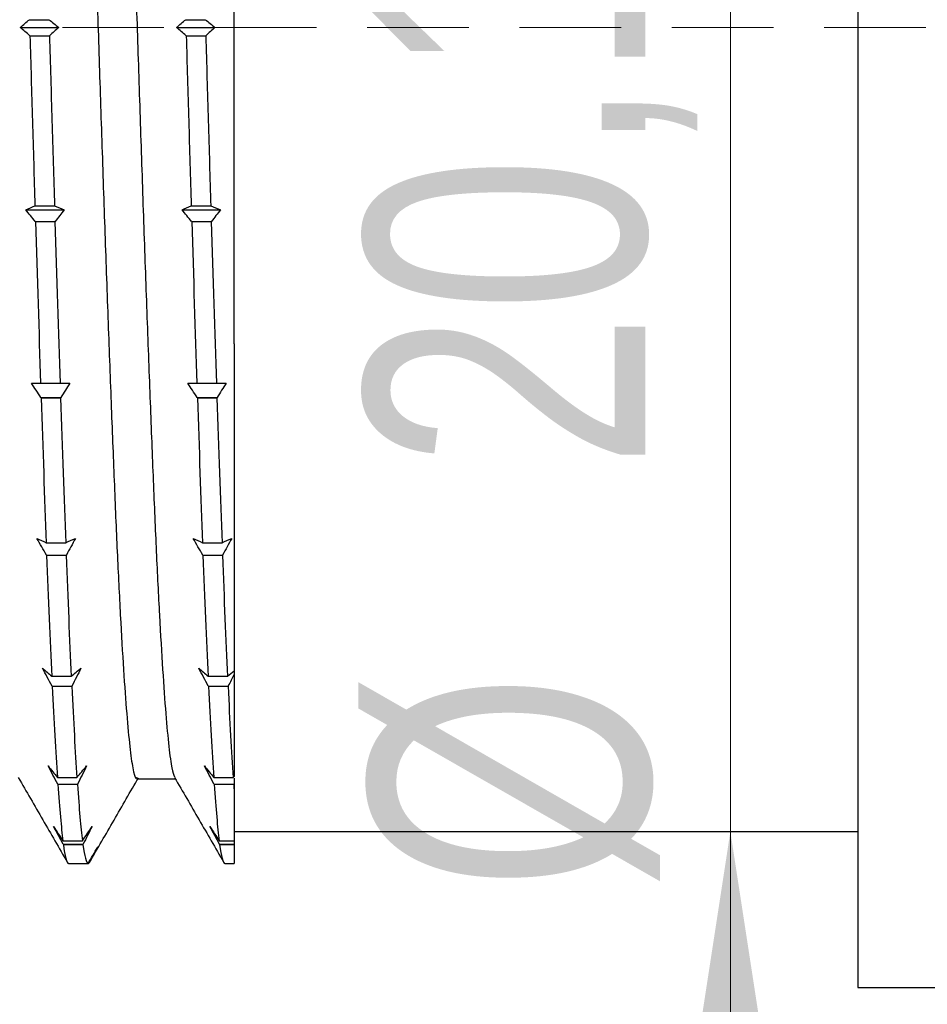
# Model space of a CAD drawing. Header units: millimetres. Extents: x 0 to 420, y 0 to 297.
# Tile 7 of 67: x 124 to 135, y 137 to 149. Entities that reach past the tile are written whole.
import ezdxf

# ---------------------------------------------------------------- set-up
doc = ezdxf.new("R2010")
doc.units = ezdxf.units.MM
doc.linetypes.add('HIDDEN', pattern=[1.905, 1.27, -0.635])
doc.styles.add('SLDTEXTSTYLE1', font='TXT', dxfattribs={"width": 0.75})
doc.dimstyles.new('SLDDIMSTYLE1', dxfattribs={"dimtxt": 3.5, "dimasz": 3.302, "dimexe": 0, "dimexo": 0.0625, "dimgap": 0.875, "dimtad": 1, "dimrnd": 1e-09, "dimzin": 12, "dimdsep": 46, "dimtxsty": 'SLDTEXTSTYLE1', "dimsah": 1, "dimcen": 0.09, "dimadec": 0, "dimazin": 3, "dimtfac": 1, "dimtmove": 0, "dimatfit": 0, "dimfxl": 0, "dimfrac": 2, "dimtolj": 1, "dimtzin": 12, "dimarcsym": 0})

# ---------------------------------------------------------------- blocks, each defined once
blk = doc.blocks.new('_D_57')
at = {"color": 7, "linetype": 'Continuous', "lineweight": 0}
for p, q in [((114.289, 143.776), (114.289, 179.937)), ((140.469, 159.373), (140.469, 179.937)), ((114.289, 178.937), (140.469, 178.937))]:
    blk.add_line(p, q, dxfattribs=at)
at = {"color": 7, "linetype": 'Continuous', "lineweight": 18}
for points in [[(114.289, 178.937), (117.591, 178.429), (117.591, 179.445)], [(140.469, 178.937), (137.167, 179.445), (137.167, 178.429)]]:
    blk.add_solid(points, dxfattribs=at)
at = {"color": 7, "linetype": 'Continuous', "lineweight": 18, "insert": (121.887, 183.449), "char_height": 3.5, "attachment_point": 1, "style": 'SLDTEXTSTYLE1'}
blk.add_mtext('26,18', dxfattribs=at)
blk = doc.blocks.new('_D_59')
at = {"color": 7, "linetype": 'Continuous', "lineweight": 0}
for p, q in [((140.469, 139.373), (140.469, 128.577)), ((135.939, 136.373), (135.939, 128.577)), ((135.939, 129.577), (129.589, 129.577)), ((140.469, 129.577), (135.939, 129.577)), ((140.469, 129.577), (149.711, 129.577))]:
    blk.add_line(p, q, dxfattribs=at)
at = {"color": 7, "linetype": 'Continuous', "lineweight": 18}
for points in [[(135.939, 129.577), (132.637, 130.085), (132.637, 129.069)], [(140.469, 129.577), (143.771, 129.069), (143.771, 130.085)]]:
    blk.add_solid(points, dxfattribs=at)
at = {"color": 7, "linetype": 'Continuous', "lineweight": 18, "insert": (140.66, 134.088), "char_height": 3.5, "attachment_point": 1, "style": 'SLDTEXTSTYLE1'}
blk.add_mtext('4,53', dxfattribs=at)
blk = doc.blocks.new('_D_62')
at = {"color": 7, "linetype": 'Continuous', "lineweight": 0}
for p, q in [((132.494, 159.423), (132.494, 165.773)), ((132.494, 159.423), (132.494, 139.323)), ((132.494, 139.323), (132.494, 132.973))]:
    blk.add_line(p, q, dxfattribs=at)
at = {"color": 7, "linetype": 'Continuous', "lineweight": 18}
for points in [[(132.494, 159.423), (133.002, 162.725), (131.986, 162.725)], [(132.494, 139.323), (131.986, 136.021), (133.002, 136.021)]]:
    blk.add_solid(points, dxfattribs=at)
at = {"color": 7, "linetype": 'Continuous', "lineweight": 18, "char_height": 3.5, "attachment_point": 1, "rotation": 90, "style": 'SLDTEXTSTYLE1'}
for s, insert in [('20,10', (127.929, 143.858)), ('%%c', (127.983, 138.579))]:
    blk.add_mtext(s, dxfattribs=dict(at, insert=insert))

msp = doc.modelspace()

# ---------------------------------------------------------------- linework, layer by layer
at = {"color": 7, "linetype": 'Continuous', "lineweight": 25}
for p, q in [((134.08924, 161.37271), (134.08924, 137.37271)), ((126.28924, 145.41728), (126.28924, 159.42271)), ((123.73167, 149.46836), (123.9759, 149.46836)), ((125.68551, 149.46836), (125.92974, 149.46836)), ((123.61624, 149.37271), (124.09689, 149.37271)), ((123.73748, 149.26836), (123.73505, 149.26836)), ((123.73748, 149.26836), (123.98171, 149.26836)), ((123.98415, 149.26836), (123.98171, 149.26836)), ((125.57009, 149.37271), (126.05074, 149.37271)), ((125.69133, 149.26836), (125.68889, 149.26836)), ((125.69133, 149.26836), (125.93556, 149.26836)), ((125.938, 149.26836), (125.93556, 149.26836)), ((123.68518, 147.09293), (124.16583, 147.09293)), ((123.80052, 147.14071), (124.04475, 147.14071)), ((125.63903, 147.09293), (126.11967, 147.09293)), ((125.75436, 147.14071), (125.9986, 147.14071)), ((123.80652, 146.94575), (123.80409, 146.94669)), ((123.80409, 146.94669), (124.05319, 146.94669)), ((123.80652, 146.94575), (124.05075, 146.94575)), ((124.05319, 146.94669), (124.05075, 146.94575)), ((125.76037, 146.94575), (125.75793, 146.94669)), ((125.75793, 146.94669), (126.00704, 146.94669)), ((125.76037, 146.94575), (126.0046, 146.94575)), ((126.00704, 146.94669), (126.0046, 146.94575)), ((123.87129, 144.92499), (124.11553, 144.92499)), ((125.82514, 144.92499), (126.06937, 144.92499)), ((123.87731, 144.74483), (123.87488, 144.74667)), ((123.87488, 144.74667), (124.12398, 144.74667)), ((123.87731, 144.74483), (124.12155, 144.74483)), ((124.12398, 144.74667), (124.12155, 144.74483)), ((125.83116, 144.74483), (125.82872, 144.74667)), ((125.82872, 144.74667), (126.07783, 144.74667)), ((125.83116, 144.74483), (126.07539, 144.74483)), ((126.07783, 144.74667), (126.07539, 144.74483)), ((123.94064, 142.9323), (124.18487, 142.9323)), ((125.89448, 142.9323), (126.13871, 142.9323)), ((123.94641, 142.77598), (123.94397, 142.77861)), ((123.94397, 142.77861), (124.19308, 142.77861)), ((123.94641, 142.77598), (124.19064, 142.77598)), ((124.19308, 142.77861), (124.19064, 142.77598)), ((125.90026, 142.77598), (125.89782, 142.77861)), ((125.89782, 142.77861), (126.14693, 142.77861)), ((125.90026, 142.77598), (126.14449, 142.77598)), ((126.14693, 142.77861), (126.14449, 142.77598)), ((124.01, 141.26255), (124.25423, 141.26255)), ((125.96385, 141.26255), (126.20808, 141.26255)), ((126.28924, 141.3296), (126.28924, 141.28397)), ((124.01603, 141.13792), (124.0136, 141.14122)), ((124.0136, 141.14122), (124.2627, 141.14122)), ((124.01603, 141.13792), (124.26026, 141.13792)), ((124.2627, 141.14122), (124.26026, 141.13792)), ((125.96988, 141.13792), (125.96744, 141.14122)), ((125.96744, 141.14122), (126.21655, 141.14122)), ((125.96988, 141.13792), (126.21411, 141.13792)), ((126.21655, 141.14122), (126.21411, 141.13792)), ((124.08078, 139.99948), (124.32501, 139.99948)), ((124.08676, 139.91278), (124.08433, 139.91658)), ((124.08433, 139.91658), (124.33343, 139.91658)), ((124.08676, 139.91278), (124.33099, 139.91278)), ((124.33343, 139.91658), (124.33099, 139.91278)), ((126.03462, 139.99948), (126.27885, 139.99948)), ((126.04061, 139.91278), (126.03817, 139.91658)), ((126.03817, 139.91658), (126.28728, 139.91658)), ((126.04061, 139.91278), (126.28484, 139.91278)), ((126.27885, 139.99948), (126.28924, 140.01169)), ((126.28728, 139.91658), (126.28484, 139.91278)), ((126.28924, 139.92049), (126.28728, 139.91658)), ((126.28924, 139.98985), (126.28924, 139.92049)), ((126.28924, 139.85116), (126.28924, 139.20642)), ((126.28924, 139.32271), (134.08924, 139.32271)), ((124.14961, 139.20642), (124.39384, 139.20642)), ((124.15546, 139.162), (124.15303, 139.16612)), ((124.15303, 139.16612), (124.40213, 139.16612)), ((124.40213, 139.16612), (124.39969, 139.162)), ((126.10346, 139.20642), (126.28924, 139.20642)), ((126.10931, 139.162), (126.10687, 139.16612)), ((126.10687, 139.16612), (126.28924, 139.16612)), ((126.28924, 139.20642), (126.28924, 139.16612)), ((126.28924, 139.16612), (126.28924, 139.162)), ((124.15546, 139.162), (124.39969, 139.162)), ((126.10931, 139.162), (126.28924, 139.162)), ((126.28924, 139.162), (126.28924, 138.92315)), ((124.21954, 138.92315), (124.46377, 138.92315)), ((124.46382, 138.92323), (124.46982, 138.92323)), ((124.46632, 138.92745), (124.47226, 138.92745)), ((124.46982, 138.92323), (124.48263, 138.94922)), ((124.47226, 138.92745), (124.46982, 138.92323)), ((126.17339, 138.92315), (126.28924, 138.92315)), ((134.08924, 137.37271), (135.93924, 137.37271))]:
    msp.add_line(p, q, dxfattribs=at)
at = {"color": 7, "linetype": 'HIDDEN', "lineweight": 18}
msp.add_line((144.46357, 149.37271), (110.40238, 149.37271), dxfattribs=at)
at = {"color": 7, "linetype": 'Continuous', "lineweight": 25}
for points, knots in [([(124.11856, 158.73757), (124.1212, 158.73677), (124.13714, 158.73195), (124.16616, 158.57769), (124.20451, 158.27212), (124.2423, 157.81526), (124.28182, 157.22707), (124.32177, 156.50999), (124.36147, 155.68185), (124.39982, 154.75952), (124.43761, 153.75398), (124.47713, 152.67484), (124.51708, 151.53786), (124.55678, 150.36984), (124.59513, 149.19305), (124.63292, 148.01988), (124.67244, 146.86243), (124.71239, 145.73931), (124.75209, 144.67725), (124.79044, 143.69515), (124.82823, 142.80211), (124.86775, 142.00816), (124.90769, 141.32741), (124.9474, 140.77727), (124.98575, 140.3626), (125.02354, 140.0984), (125.05448, 139.97534), (125.07248, 139.99287), (125.07721, 139.99748)], [0, 0, 0, 0, 0.00813208, 0.04906498, 0.08955202, 0.12989425, 0.17074689, 0.21180377, 0.25273722, 0.29322544, 0.33356673, 0.37441866, 0.41547546, 0.45640947, 0.49689885, 0.53723921, 0.57809043, 0.61914715, 0.66008171, 0.70057226, 0.7409117, 0.7817622, 0.82281883, 0.86375396, 0.90424567, 0.94458419, 0.98543396, 1, 1, 1, 1]), ([(124.58875, 158.74815), (124.59749, 158.74868), (124.61951, 158.74999), (124.65463, 158.58211), (124.69297, 158.27094), (124.73076, 157.81558), (124.77029, 157.22699), (124.81024, 156.51002), (124.84993, 155.68186), (124.88828, 154.75954), (124.92607, 153.75399), (124.96559, 152.67485), (125.00554, 151.53787), (125.04524, 150.36985), (125.08359, 149.19306), (125.12138, 148.01989), (125.1609, 146.86244), (125.20085, 145.73932), (125.24055, 144.67726), (125.2789, 143.69515), (125.31669, 142.80214), (125.35621, 142.00809), (125.39616, 141.32772), (125.43585, 140.77617), (125.47423, 140.36664), (125.51028, 140.09598), (125.53478, 140.03519), (125.54624, 140.00678)], [0, 0, 0, 0, 0.02692467, 0.06790887, 0.10844668, 0.14883947, 0.18974333, 0.23085167, 0.27183644, 0.31237542, 0.35276728, 0.39367041, 0.43477868, 0.47576401, 0.51630415, 0.55669508, 0.5975975, 0.63870569, 0.67969157, 0.72023289, 0.76062289, 0.80152459, 0.84263269, 0.88361914, 0.92416162, 0.96455069, 1, 1, 1, 1]), ([(123.73748, 149.26836), (123.74778, 148.91321), (123.75795, 148.55973), (123.77898, 147.84897), (123.78969, 147.49346), (123.80052, 147.14071)], [0, 0, 0, 0, 0.5, 0.5, 1, 1, 1, 1]), ([(123.98171, 149.26836), (123.99201, 148.91321), (124.00218, 148.55973), (124.02321, 147.84897), (124.03392, 147.49346), (124.04475, 147.14071)], [0, 0, 0, 0, 0.5, 0.5, 1, 1, 1, 1]), ([(125.69133, 149.26836), (125.70163, 148.91321), (125.71179, 148.55973), (125.73283, 147.84897), (125.74354, 147.49346), (125.75436, 147.14071)], [0, 0, 0, 0, 0.5, 0.5, 1, 1, 1, 1]), ([(125.93556, 149.26836), (125.94586, 148.91321), (125.95602, 148.55973), (125.97706, 147.84897), (125.98777, 147.49346), (125.9986, 147.14071)], [0, 0, 0, 0, 0.5, 0.5, 1, 1, 1, 1]), ([(126.28924, 145.41728), (126.28924, 145.0255), (126.28924, 144.63913), (126.28924, 143.89978), (126.28924, 143.54402), (126.28924, 142.86004), (126.28924, 142.53153), (126.28924, 141.90194), (126.28924, 141.6054), (126.28924, 141.3296)], [0, 0, 0, 0, 0.25, 0.25, 0.5, 0.5, 0.75, 0.75, 1, 1, 1, 1]), ([(123.59234, 139.99824), (123.69409, 139.82235), (123.89795, 139.46999), (124.10203, 139.11692), (124.20423, 138.9401)], [0, 0, 0, 0, 0.49917696, 1, 1, 1, 1]), ([(124.08676, 139.91278), (124.09756, 139.75938), (124.10822, 139.62359), (124.12912, 139.38825), (124.13921, 139.28898), (124.14961, 139.20642)], [0, 0, 0, 0, 0.5, 0.5, 1, 1, 1, 1]), ([(124.33099, 139.91278), (124.34179, 139.75938), (124.35245, 139.62359), (124.37335, 139.38825), (124.38344, 139.28898), (124.39384, 139.20642)], [0, 0, 0, 0, 0.5, 0.5, 1, 1, 1, 1]), ([(124.48261, 138.93601), (124.58469, 139.11255), (124.78882, 139.46562), (124.99299, 139.81868), (125.09507, 139.9952)], [0, 0, 0, 0, 0.50003107, 1, 1, 1, 1]), ([(125.0772, 139.98026), (125.15841, 139.98027), (125.3182, 139.98029), (125.47799, 139.98027), (125.55658, 139.98026)], [0, 0, 0, 0, 0.50818476, 1, 1, 1, 1]), ([(125.54618, 139.99824), (125.6479, 139.82244), (125.85173, 139.47015), (126.05583, 139.11701), (126.15808, 138.9401)], [0, 0, 0, 0, 0.4990127, 1, 1, 1, 1]), ([(126.04061, 139.91278), (126.0514, 139.75938), (126.06206, 139.62359), (126.08296, 139.38825), (126.09305, 139.28898), (126.10346, 139.20642)], [0, 0, 0, 0, 0.5, 0.5, 1, 1, 1, 1])]:
    msp.add_open_spline(points, degree=3, knots=knots, dxfattribs=at)
for points in [[(123.61624, 149.37271), (123.65464, 149.40461), (123.69311, 149.43649), (123.73167, 149.46836)], [(123.9759, 149.46836), (124.01628, 149.43649), (124.05661, 149.4046), (124.09689, 149.37271)], [(125.57009, 149.37271), (125.60848, 149.40461), (125.64696, 149.43649), (125.68551, 149.46836)], [(125.92974, 149.46836), (125.97013, 149.43649), (126.01046, 149.4046), (126.05074, 149.37271)], [(123.73505, 149.26836), (123.69539, 149.30313), (123.65578, 149.33791), (123.61624, 149.37271)], [(124.09689, 149.37271), (124.05941, 149.3379), (124.02183, 149.30312), (123.98415, 149.26836)], [(125.68889, 149.26836), (125.64923, 149.30313), (125.60963, 149.33791), (125.57009, 149.37271)], [(126.05074, 149.37271), (126.01326, 149.3379), (125.97567, 149.30312), (125.938, 149.26836)], [(123.68518, 147.09293), (123.72354, 147.10886), (123.76199, 147.12479), (123.80052, 147.14071)], [(123.80409, 146.94669), (123.76439, 146.99541), (123.72475, 147.04416), (123.68518, 147.09293)], [(124.04475, 147.14071), (124.08516, 147.12479), (124.12552, 147.10886), (124.16583, 147.09293)], [(124.16583, 147.09293), (124.12838, 147.04415), (124.09083, 146.9954), (124.05319, 146.94669)], [(125.63903, 147.09293), (125.67739, 147.10886), (125.71584, 147.12479), (125.75436, 147.14071)], [(125.75793, 146.94669), (125.71823, 146.99541), (125.6786, 147.04416), (125.63903, 147.09293)], [(125.9986, 147.14071), (126.039, 147.12479), (126.07936, 147.10886), (126.11967, 147.09293)], [(126.11967, 147.09293), (126.08222, 147.04415), (126.04468, 146.9954), (126.00704, 146.94669)], [(123.80652, 146.94575), (123.82796, 146.25196), (123.84978, 145.57125), (123.87129, 144.92499)], [(124.05075, 146.94575), (124.07219, 146.25196), (124.09401, 145.57125), (124.11553, 144.92499)], [(125.76037, 146.94575), (125.78181, 146.25196), (125.80362, 145.57125), (125.82514, 144.92499)], [(126.0046, 146.94575), (126.02604, 146.25196), (126.04785, 145.57125), (126.06937, 144.92499)], [(123.75597, 144.92746), (123.79433, 144.92664), (123.83277, 144.92581), (123.87129, 144.92499)], [(123.87488, 144.74667), (123.83518, 144.8069), (123.79554, 144.86717), (123.75597, 144.92746)], [(124.11553, 144.92499), (124.15594, 144.92581), (124.1963, 144.92664), (124.23661, 144.92746)], [(124.23661, 144.92746), (124.19917, 144.86716), (124.16162, 144.80689), (124.12398, 144.74667)], [(125.70981, 144.92746), (125.74817, 144.92664), (125.78662, 144.92581), (125.82514, 144.92499)], [(125.82872, 144.74667), (125.78903, 144.8069), (125.74939, 144.86717), (125.70981, 144.92746)], [(126.06937, 144.92499), (126.10978, 144.92581), (126.15015, 144.92664), (126.19046, 144.92746)], [(126.19046, 144.92746), (126.15301, 144.86716), (126.11547, 144.80689), (126.07783, 144.74667)], [(123.87731, 144.74483), (123.89901, 144.09786), (123.92031, 143.48839), (123.94064, 142.9323)], [(124.12155, 144.74483), (124.14324, 144.09786), (124.16454, 143.48839), (124.18487, 142.9323)], [(125.83116, 144.74483), (125.85286, 144.09786), (125.87416, 143.48839), (125.89448, 142.9323)], [(126.07539, 144.74483), (126.09709, 144.09786), (126.11839, 143.48839), (126.13871, 142.9323)], [(123.82519, 142.9849), (123.86359, 142.96735), (123.90207, 142.94982), (123.94064, 142.9323)], [(123.94397, 142.77861), (123.90431, 142.84734), (123.86472, 142.9161), (123.82519, 142.9849)], [(124.18487, 142.9323), (124.22524, 142.94982), (124.26556, 142.96736), (124.30583, 142.9849)], [(124.30583, 142.9849), (124.26834, 142.91609), (124.23076, 142.84733), (124.19308, 142.77861)], [(125.77903, 142.9849), (125.81743, 142.96735), (125.85592, 142.94982), (125.89448, 142.9323)], [(125.89782, 142.77861), (125.85816, 142.84734), (125.81856, 142.9161), (125.77903, 142.9849)], [(126.13871, 142.9323), (126.17908, 142.94982), (126.21941, 142.96736), (126.25968, 142.9849)], [(126.25968, 142.9849), (126.22219, 142.91609), (126.1846, 142.84733), (126.14693, 142.77861)], [(123.94641, 142.77598), (123.96687, 142.22787), (123.98828, 141.71711), (124.01, 141.26255)], [(124.19064, 142.77598), (124.2111, 142.22787), (124.23251, 141.71711), (124.25423, 141.26255)], [(125.90026, 142.77598), (125.92072, 142.22787), (125.94213, 141.71711), (125.96385, 141.26255)], [(126.14449, 142.77598), (126.16495, 142.22787), (126.18636, 141.71711), (126.20808, 141.26255)], [(123.89468, 141.36265), (123.93304, 141.32926), (123.97148, 141.2959), (124.01, 141.26255)], [(124.0136, 141.14122), (123.9739, 141.21499), (123.93425, 141.2888), (123.89468, 141.36265)], [(124.25423, 141.26255), (124.29465, 141.2959), (124.33501, 141.32927), (124.37532, 141.36265)], [(124.37532, 141.36265), (124.33788, 141.28879), (124.30034, 141.21498), (124.2627, 141.14122)], [(125.84852, 141.36265), (125.88688, 141.32926), (125.92533, 141.2959), (125.96385, 141.26255)], [(125.96744, 141.14122), (125.92774, 141.21499), (125.8881, 141.2888), (125.84852, 141.36265)], [(126.20808, 141.26255), (126.23515, 141.28489), (126.26221, 141.30724), (126.28924, 141.3296)], [(126.28924, 141.28397), (126.26505, 141.23636), (126.24082, 141.18878), (126.21655, 141.14122)], [(126.28924, 141.28397), (126.28924, 140.79787), (126.28924, 140.37322), (126.28924, 140.01169)], [(124.01603, 141.13792), (124.03761, 140.69776), (124.05942, 140.3145), (124.08078, 139.99948)], [(124.26026, 141.13792), (124.28184, 140.69776), (124.30365, 140.3145), (124.32501, 139.99948)], [(125.96988, 141.13792), (125.99146, 140.69776), (126.01326, 140.3145), (126.03462, 139.99948)], [(126.21411, 141.13792), (126.23569, 140.69776), (126.25749, 140.3145), (126.27885, 139.99948)], [(123.96543, 140.14205), (124.0038, 140.0945), (124.04225, 140.04698), (124.08078, 139.99948)], [(124.08433, 139.91658), (124.04463, 139.99171), (124.005, 140.06686), (123.96543, 140.14205)], [(124.32501, 139.99948), (124.36541, 140.04699), (124.40577, 140.09451), (124.44608, 140.14205)], [(124.44608, 140.14205), (124.40863, 140.06685), (124.37108, 139.99169), (124.33343, 139.91658)], [(125.91928, 140.14205), (125.95764, 140.0945), (125.99609, 140.04698), (126.03462, 139.99948)], [(126.03817, 139.91658), (125.99848, 139.99171), (125.95885, 140.06686), (125.91928, 140.14205)], [(126.28484, 139.91278), (126.28631, 139.89191), (126.28777, 139.87137), (126.28924, 139.85116)], [(126.28924, 139.92049), (126.28924, 139.89709), (126.28924, 139.87398), (126.28924, 139.85116)], [(124.0342, 139.38432), (124.07259, 139.32499), (124.11106, 139.26569), (124.14961, 139.20642)], [(124.15303, 139.16612), (124.11335, 139.23882), (124.07374, 139.31155), (124.0342, 139.38432)], [(124.39384, 139.20642), (124.43423, 139.2657), (124.47456, 139.325), (124.51484, 139.38432)], [(124.51484, 139.38432), (124.47737, 139.31154), (124.4398, 139.23881), (124.40213, 139.16612)], [(125.98804, 139.38432), (126.02643, 139.32499), (126.06491, 139.26569), (126.10346, 139.20642)], [(126.10687, 139.16612), (126.0672, 139.23882), (126.02759, 139.31155), (125.98804, 139.38432)], [(124.15546, 139.162), (124.17623, 139.01128), (124.19781, 138.92973), (124.21954, 138.92315)], [(124.39969, 139.162), (124.42046, 139.01128), (124.44204, 138.92973), (124.46377, 138.92315)], [(124.46377, 138.92315), (124.50419, 138.99123), (124.54456, 139.05933), (124.58487, 139.12745)], [(124.58487, 139.12745), (124.54743, 139.06074), (124.50989, 138.99408), (124.47226, 138.92745)], [(126.10931, 139.162), (126.13007, 139.01128), (126.15165, 138.92973), (126.17339, 138.92315)]]:
    msp.add_open_spline(points, degree=3, dxfattribs=at)

# ---------------------------------------------------------------- dimensions: what is measured, and where the dimension line sits
at = {"color": 7, "linetype": 'Continuous', "lineweight": 18}
for base, p1, p2, picture, middle in [((140.46924, 178.93711), (114.28924, 142.77598), (140.46924, 158.37271), '_D_57', (127.70536, 178.93711)), ((135.93924, 129.57652), (140.46924, 140.37271), (135.93924, 137.37271), '_D_59', (145.18526, 129.57652))]:
    dim = msp.add_linear_dim(base=base, p1=p1, p2=p2, dimstyle='SLDDIMSTYLE1', dxfattribs=at)
    dim.commit()
    dim.dimension.update_dxf_attribs({"geometry": picture, "text_midpoint": middle, "dimtype": 160})
dim = msp.add_linear_dim(base=(132.49435, 139.32271), p1=(134.08924, 159.42271), p2=(134.08924, 139.32271), angle=90, text='%%c<>', dimstyle='SLDDIMSTYLE1', dxfattribs=at)
dim.commit()
dim.dimension.update_dxf_attribs({"geometry": '_D_62', "text_midpoint": (132.49435, 147.03743), "dimtype": 160})

doc.saveas('drawing.dxf')
